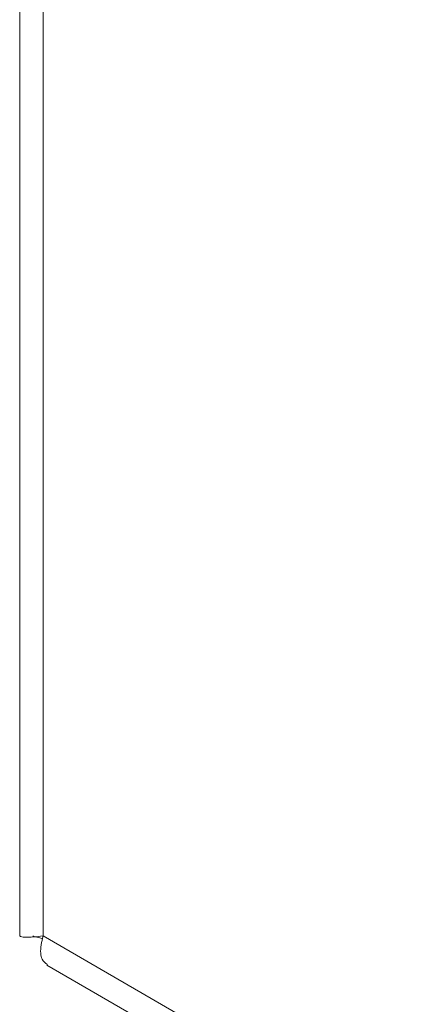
# Model space of a CAD drawing. Header units: millimetres. Extents: x 22 to 278, y 61 to 167.
# Tile 101 of 148: x 237 to 242, y 85 to 98. Entities that reach past the tile are written whole.
import ezdxf

# ---------------------------------------------------------------- set-up
doc = ezdxf.new("R2010")
doc.units = ezdxf.units.MM
doc.layers.get('0').update_dxf_attribs({"lineweight": 15})

msp = doc.modelspace()

# ---------------------------------------------------------------- linework, layer by layer
for p, q in [((237.0574, 138.037), (237.0574, 86.1867)), ((237.3503, 86.1867), (237.3503, 137.2205)), ((237.3503, 86.1867), (269.7004, 67.5114)), ((237.3982, 85.8208), (269.7004, 67.1731))]:
    msp.add_line(p, q)
msp.add_open_spline([(237.3503, 86.1867), (237.2663, 86.1783), (237.0983, 86.1615), (237.071, 86.1783), (237.0574, 86.1867)], degree=3)
for points, knots in [([(237.2225, 86.1875), (237.2231, 86.186), (237.2248, 86.1821), (237.2712, 86.1761), (237.3273, 86.1571), (237.3427, 86.1519)], [0, 0, 0, 0, 0.29996345, 0.80814565, 1, 1, 1, 1]), ([(237.4043, 85.8301), (237.3789, 85.8477), (237.3204, 85.8884), (237.3128, 86.033), (237.3411, 86.1492), (237.3503, 86.1867)], [0, 0, 0, 0, 0.3408716, 0.7872283, 1, 1, 1, 1])]:
    msp.add_open_spline(points, degree=3, knots=knots)

doc.saveas('drawing.dxf')
